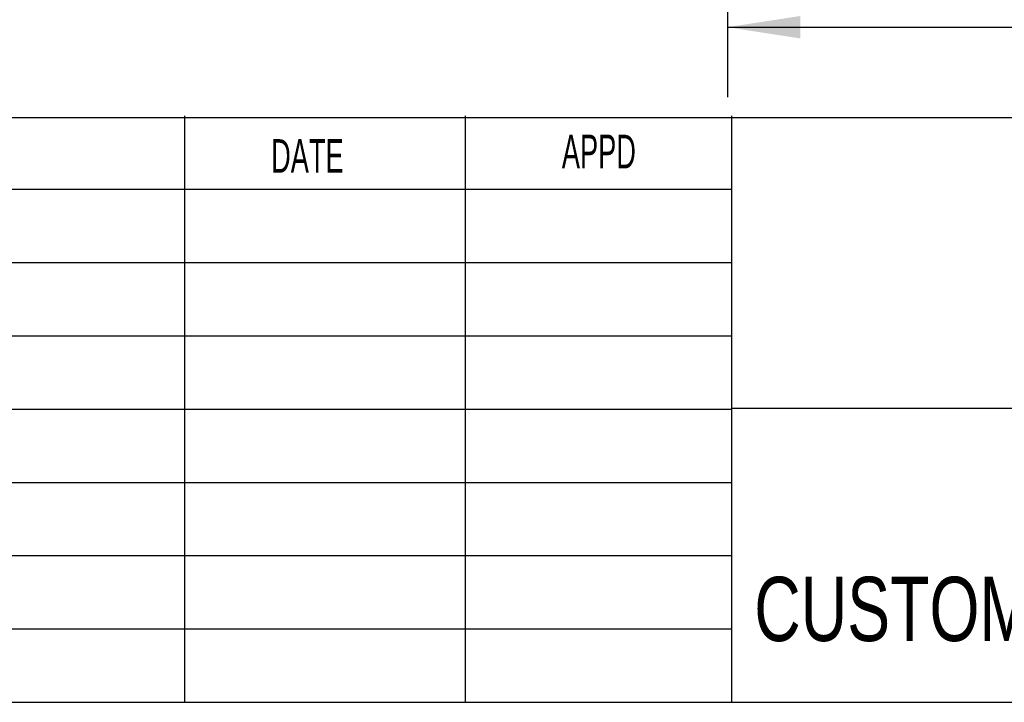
# Model space of a CAD drawing. Header units: inches. Extents: x 0.5 to 10.5, y 0.2 to 8.2.
# Tile 21 of 50: x 5.8 to 7.5, y 0.2 to 1.5. Entities that reach past the tile are written whole.
import ezdxf

# ---------------------------------------------------------------- set-up
doc = ezdxf.new("R2010")
doc.units = ezdxf.units.IN
doc.header["$MEASUREMENT"] = 0
for name, color, linetype in [('BORDERA', 7, 'Continuous'), ('DIMENTION', 7, 'Continuous'), ('SLD-0', 7, 'Continuous')]:
    doc.layers.add(name, color=color, linetype=linetype)
doc.styles.add('SLDTEXTSTYLE1', font='TXT', dxfattribs={"width": 0.605})
doc.styles.add('SLDTEXTSTYLE3', font='TXT', dxfattribs={"width": 0.75})
doc.dimstyles.new('SLDDIMSTYLE1', dxfattribs={"dimtxt": 0.125, "dimasz": 0.13, "dimexe": 0, "dimexo": 0.0625, "dimgap": 0.03125, "dimtad": 0, "dimtih": 1, "dimtoh": 1, "dimlfac": 4, "dimrnd": 1e-09, "dimzin": 12, "dimdsep": 46, "dimtxsty": 'SLDTEXTSTYLE3', "dimsah": 1, "dimcen": 0.09, "dimadec": 0, "dimazin": 3, "dimtfac": 1, "dimtdec": 3, "dimtofl": 0, "dimtmove": 0, "dimatfit": 3, "dimfxl": 1, "dimfrac": 2, "dimtolj": 1, "dimtzin": 12, "dimarcsym": 0})

# ---------------------------------------------------------------- blocks, each defined once
blk = doc.blocks.new('_D_4')
at = {"layer": 'SLD-0'}
for p, q in [((7.0269, 1.9353), (7.0269, 1.3292)), ((9.2431, 1.9353), (9.2431, 1.3292)), ((8.3997, 1.6342), (8.3743, 1.6342)), ((8.3743, 1.6342), (8.3743, 1.4358)), ((8.9712, 1.6342), (8.9966, 1.6342)), ((8.9966, 1.6342), (8.9966, 1.4358)), ((7.0269, 1.4542), (8.2837, 1.4542)), ((9.2431, 1.4542), (9.0872, 1.4542)), ((8.3743, 1.4358), (8.3997, 1.4358)), ((8.9966, 1.4358), (8.9712, 1.4358))]:
    blk.add_line(p, q, dxfattribs=at)
for points in [[(7.0269, 1.4542), (7.1569, 1.4342), (7.1569, 1.4742)], [(9.2431, 1.4542), (9.1131, 1.4742), (9.1131, 1.4342)]]:
    blk.add_solid(points, dxfattribs=at)
at = {"layer": 'SLD-0', "char_height": 0.125, "attachment_point": 1, "style": 'SLDTEXTSTYLE3'}
for s, insert in [('225.17', (8.4314, 1.5969, -0.1727)), ('8.87', (8.473, 1.4099, -0.1727))]:
    blk.add_mtext(s, dxfattribs=dict(at, insert=insert))

msp = doc.modelspace()

# ---------------------------------------------------------------- linework, layer by layer
at = {"layer": 'BORDERA', "color": 7, "linetype": 'Continuous'}
for p, q in [((6.0578, 1.2962), (6.0578, 0.25)), ((6.5585, 1.2962), (6.5585, 0.25)), ((5.69, 1.1655), (6.6811, 1.1655)), ((6.6811, 1.1655), (7.0346, 1.1655)), ((5.69, 1.0347), (6.6811, 1.0347)), ((6.6811, 1.0347), (7.0346, 1.0347)), ((5.69, 0.9039), (6.6811, 0.9039)), ((6.6811, 0.9039), (7.0346, 0.9039)), ((7.0346, 0.7747), (10.5, 0.7747)), ((5.69, 0.7731), (6.6811, 0.7731)), ((6.6811, 0.7731), (7.0346, 0.7731)), ((5.69, 0.6423), (6.6811, 0.6423)), ((6.6811, 0.6423), (7.0346, 0.6423)), ((5.69, 0.5116), (6.6811, 0.5116)), ((6.4384, 0.5116), (6.6811, 0.5116)), ((6.6811, 0.5116), (7.0346, 0.5116)), ((5.69, 0.3808), (6.6811, 0.3808)), ((6.6811, 0.3808), (7.0346, 0.3808)), ((0.5, 0.25), (10.5, 0.25)), ((4.4081, 0.25), (10.5, 0.25)), ((4.6508, 0.25), (6.6811, 0.25)), ((6.6811, 0.25), (7.4239, 0.25))]:
    msp.add_line(p, q, dxfattribs=at)
at = {"layer": 'DIMENTION', "color": 7, "linetype": 'Continuous'}
for p, q in [((10.5, 1.2924), (0.5, 1.2924)), ((7.0346, 0.25), (7.0346, 1.2962))]:
    msp.add_line(p, q, dxfattribs=at)

# ---------------------------------------------------------------- texts
at = {"layer": 'SLD-0'}
for s, insert, char_height, attachment_point, style in [('DATE', (6.277, 1.2546), 0.06, 2, 'SLDTEXTSTYLE1'), ('APPD', (6.7974, 1.2625), 0.06, 2, 'SLDTEXTSTYLE1'), ('CUSTOMER DIMENSIONAL DRAWING', (7.0747, 0.4738), 0.114583, 1, 'SLDTEXTSTYLE3')]:
    msp.add_mtext(s, dxfattribs=dict(at, insert=insert, char_height=char_height, attachment_point=attachment_point, style=style))

# ---------------------------------------------------------------- dimensions: what is measured, and where the dimension line sits
dim = msp.add_linear_dim(base=(9.2431261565, 1.4541624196), p1=(7.0268761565, 1.9853177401), p2=(9.2431261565, 1.9853177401), dimstyle='SLDDIMSTYLE1', dxfattribs=at)
dim.commit()
dim.dimension.update_dxf_attribs({"geometry": '_D_4', "text_midpoint": (8.6854373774, 1.4541624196), "dimtype": 160})

doc.saveas('drawing.dxf')
